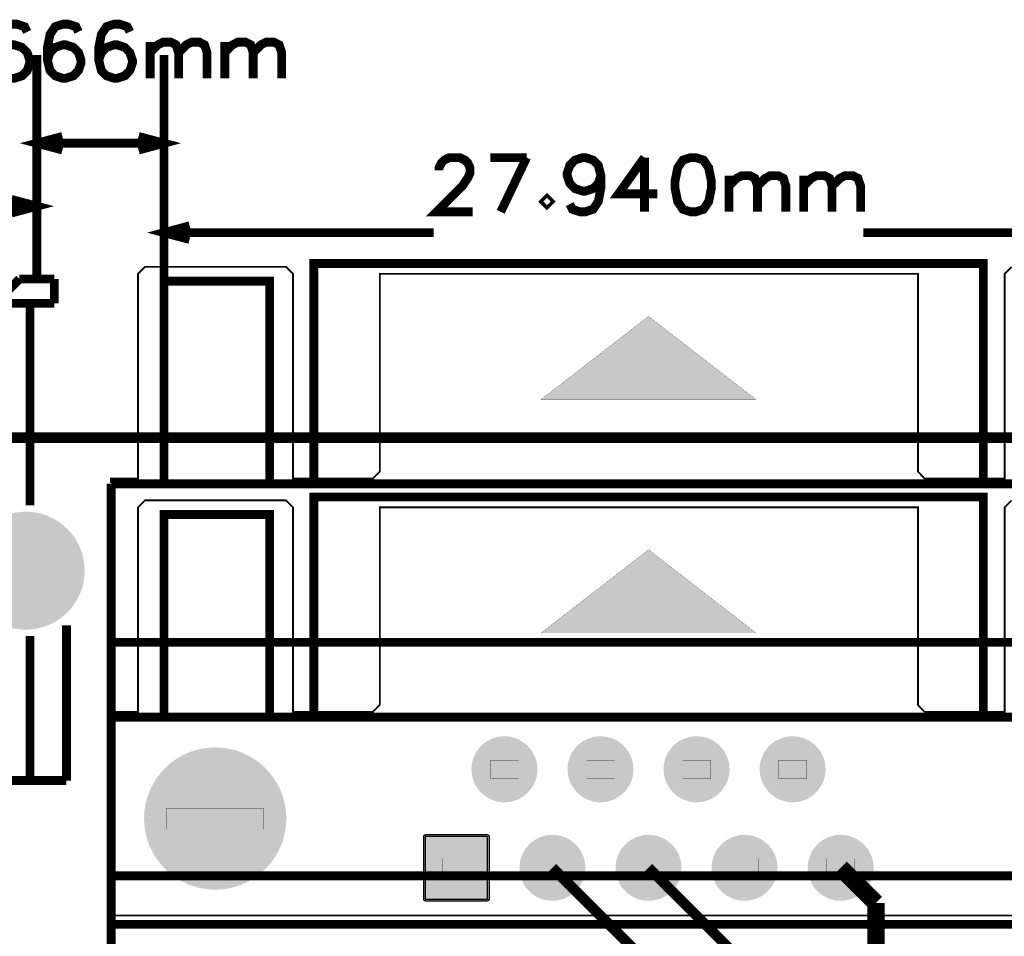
# Model space of a CAD drawing. Header units: millimetres. Extents: x -8 to 125, y -6 to 113.
# Tile 132 of 142: x 68 to 97, y 86 to 112. Entities that reach past the tile are written whole.
import ezdxf

# ---------------------------------------------------------------- set-up
doc = ezdxf.new("R2010")
doc.units = ezdxf.units.MM
for name, color, linetype, true_color in [('Board Outline Layer', 7, 'Continuous', 0xff00ff), ('Bottom Layer', 7, 'Continuous', 0x0000ff), ('Component Marking Layer', 7, 'Continuous', 0x66ffcc), ('Component Shape Layer', 7, 'Continuous', 0x00cccc), ('Document Layer', 7, 'Continuous', 0xffffff), ('Hole Layer', 7, 'Continuous', 0x222222), ('Multi-Layer', 7, 'Continuous', 0xc0c0c0), ('Pin Soldering Layer', 7, 'Continuous', 0xcc9999), ('Top Layer', 7, 'Continuous', 0xff0000), ('Top Paste Mask Layer', 7, 'Continuous', 0x808080), ('Top Silkscreen Layer', 7, 'Continuous', 0xffcc00), ('Top Solder Mask Layer', 7, 'Continuous', 0x800080)]:
    doc.layers.add(name, color=color, linetype=linetype, true_color=true_color)

msp = doc.modelspace()

# ---------------------------------------------------------------- hatches: boundary and pattern name
at = {"layer": 'Bottom Layer'}
for points in [[(67.005, 96.172, 1), (70.305, 96.172, 1)], [(81.559, 90.446, 1), (83.359, 90.446, 1)], [(84.329, 90.446, 1), (86.129, 90.446, 1)], [(87.099, 90.446, 1), (88.899, 90.446, 1)], [(89.869, 90.446, 1), (91.669, 90.446, 1)], [(72.119, 89.026, 1), (76.119, 89.026, 1)], [(81.974, 86.706), (81.974, 88.506), (80.174, 88.506), (80.174, 86.706)], [(82.944, 87.606, 1), (84.744, 87.606, 1)], [(85.714, 87.606, 1), (87.514, 87.606, 1)], [(88.484, 87.606, 1), (90.284, 87.606, 1)], [(91.254, 87.606, 1), (93.054, 87.606, 1)]]:
    msp.add_hatch(color=256, dxfattribs=at).paths.add_polyline_path(points)
at = {"layer": 'Component Marking Layer'}
msp.add_hatch(color=256, dxfattribs=at).paths.add_polyline_path([(71.053, 86.229, 1), (71.173, 86.229, 1)])
at = {"layer": 'Document Layer'}
for points in [[(86.614, 103.506), (89.714, 101.106), (83.514, 101.106)], [(86.614, 96.776), (89.714, 94.376), (83.514, 94.376)]]:
    msp.add_hatch(color=256, dxfattribs=at).paths.add_polyline_path(points)
at = {"layer": 'Hole Layer'}
for points in [[(67.355, 96.172, 1), (69.955, 96.172, 1)], [(81.909, 90.446, 1), (83.009, 90.446, 1)], [(84.679, 90.446, 1), (85.779, 90.446, 1)], [(87.449, 90.446, 1), (88.549, 90.446, 1)], [(90.219, 90.446, 1), (91.319, 90.446, 1)], [(72.569, 89.026, 1), (75.669, 89.026, 1)], [(80.524, 87.606, 1), (81.624, 87.606, 1)], [(83.294, 87.606, 1), (84.394, 87.606, 1)], [(86.064, 87.606, 1), (87.164, 87.606, 1)], [(88.834, 87.606, 1), (89.934, 87.606, 1)], [(91.604, 87.606, 1), (92.704, 87.606, 1)]]:
    msp.add_hatch(color=256, dxfattribs=at).paths.add_polyline_path(points)
at = {"layer": 'Multi-Layer'}
for points in [[(67.005, 96.172, 1), (70.305, 96.172, 1)], [(67.005, 96.172, 1), (70.305, 96.172, 1)], [(67.005, 96.172, 1), (70.305, 96.172, 1)], [(81.559, 90.446, 1), (83.359, 90.446, 1)], [(81.559, 90.446, 1), (83.359, 90.446, 1)], [(81.559, 90.446, 1), (83.359, 90.446, 1)], [(84.329, 90.446, 1), (86.129, 90.446, 1)], [(84.329, 90.446, 1), (86.129, 90.446, 1)], [(84.329, 90.446, 1), (86.129, 90.446, 1)], [(87.099, 90.446, 1), (88.899, 90.446, 1)], [(87.099, 90.446, 1), (88.899, 90.446, 1)], [(87.099, 90.446, 1), (88.899, 90.446, 1)], [(89.869, 90.446, 1), (91.669, 90.446, 1)], [(89.869, 90.446, 1), (91.669, 90.446, 1)], [(89.869, 90.446, 1), (91.669, 90.446, 1)], [(72.119, 89.026, 1), (76.119, 89.026, 1)], [(72.119, 89.026, 1), (76.119, 89.026, 1)], [(72.119, 89.026, 1), (76.119, 89.026, 1)], [(81.974, 86.706), (81.974, 88.506), (80.174, 88.506), (80.174, 86.706)], [(81.974, 86.706), (81.974, 88.506), (80.174, 88.506), (80.174, 86.706)], [(81.974, 86.706), (81.974, 88.506), (80.174, 88.506), (80.174, 86.706)], [(82.944, 87.606, 1), (84.744, 87.606, 1)], [(82.944, 87.606, 1), (84.744, 87.606, 1)], [(82.944, 87.606, 1), (84.744, 87.606, 1)], [(85.714, 87.606, 1), (87.514, 87.606, 1)], [(85.714, 87.606, 1), (87.514, 87.606, 1)], [(85.714, 87.606, 1), (87.514, 87.606, 1)], [(88.484, 87.606, 1), (90.284, 87.606, 1)], [(88.484, 87.606, 1), (90.284, 87.606, 1)], [(88.484, 87.606, 1), (90.284, 87.606, 1)], [(91.254, 87.606, 1), (93.054, 87.606, 1)], [(91.254, 87.606, 1), (93.054, 87.606, 1)], [(91.254, 87.606, 1), (93.054, 87.606, 1)]]:
    msp.add_hatch(color=256, dxfattribs=at).paths.add_polyline_path(points)
at = {"layer": 'Pin Soldering Layer'}
for points in [[(82.859, 90.181), (82.059, 90.181), (82.059, 90.711), (82.859, 90.711)], [(85.629, 90.181), (84.829, 90.181), (84.829, 90.711), (85.629, 90.711)], [(88.399, 90.181), (87.599, 90.181), (87.599, 90.711), (88.399, 90.711)], [(91.169, 90.181), (90.369, 90.181), (90.369, 90.711), (91.169, 90.711)], [(75.514, 89.326), (75.514, 88.726), (72.714, 88.726), (72.714, 89.326)], [(81.474, 87.341), (80.674, 87.341), (80.674, 87.871), (81.474, 87.871)], [(84.244, 87.341), (83.444, 87.341), (83.444, 87.871), (84.244, 87.871)], [(87.014, 87.341), (86.214, 87.341), (86.214, 87.871), (87.014, 87.871)], [(89.784, 87.341), (88.984, 87.341), (88.984, 87.871), (89.784, 87.871)], [(92.554, 87.341), (91.754, 87.341), (91.754, 87.871), (92.554, 87.871)]]:
    msp.add_hatch(color=256, dxfattribs=at).paths.add_polyline_path(points)
at = {"layer": 'Top Layer'}
for points in [[(67.005, 96.172, 1), (70.305, 96.172, 1)], [(81.559, 90.446, 1), (83.359, 90.446, 1)], [(84.329, 90.446, 1), (86.129, 90.446, 1)], [(87.099, 90.446, 1), (88.899, 90.446, 1)], [(89.869, 90.446, 1), (91.669, 90.446, 1)], [(72.119, 89.026, 1), (76.119, 89.026, 1)], [(81.974, 86.706), (81.974, 88.506), (80.174, 88.506), (80.174, 86.706)], [(82.944, 87.606, 1), (84.744, 87.606, 1)], [(85.714, 87.606, 1), (87.514, 87.606, 1)], [(88.484, 87.606, 1), (90.284, 87.606, 1)], [(91.254, 87.606, 1), (93.054, 87.606, 1)]]:
    msp.add_hatch(color=256, dxfattribs=at).paths.add_polyline_path(points)
at = {"layer": 'Top Paste Mask Layer'}
for points in [[(67.005, 96.172, 1), (70.305, 96.172, 1)], [(81.559, 90.446, 1), (83.359, 90.446, 1)], [(84.329, 90.446, 1), (86.129, 90.446, 1)], [(87.099, 90.446, 1), (88.899, 90.446, 1)], [(89.869, 90.446, 1), (91.669, 90.446, 1)], [(72.119, 89.026, 1), (76.119, 89.026, 1)], [(81.974, 86.706), (81.974, 88.506), (80.174, 88.506), (80.174, 86.706)], [(82.944, 87.606, 1), (84.744, 87.606, 1)], [(85.714, 87.606, 1), (87.514, 87.606, 1)], [(88.484, 87.606, 1), (90.284, 87.606, 1)], [(91.254, 87.606, 1), (93.054, 87.606, 1)]]:
    msp.add_hatch(color=256, dxfattribs=at).paths.add_polyline_path(points)
at = {"layer": 'Top Solder Mask Layer'}
for points in [[(66.954, 96.172, 1), (70.356, 96.172, 1)], [(81.508, 90.446, 1), (83.41, 90.446, 1)], [(84.278, 90.446, 1), (86.18, 90.446, 1)], [(87.048, 90.446, 1), (88.95, 90.446, 1)], [(89.818, 90.446, 1), (91.72, 90.446, 1)], [(72.068, 89.026, 1), (76.17, 89.026, 1)], [(82.025, 86.706), (82.025, 88.506), (82.01, 88.542), (81.974, 88.557), (80.174, 88.557), (80.138, 88.542), (80.123, 88.506), (80.123, 86.706), (80.138, 86.67), (80.174, 86.655), (81.974, 86.655), (82.01, 86.67)], [(82.893, 87.606, 1), (84.795, 87.606, 1)], [(85.663, 87.606, 1), (87.565, 87.606, 1)], [(88.433, 87.606, 1), (90.335, 87.606, 1)], [(91.203, 87.606, 1), (93.105, 87.606, 1)]]:
    msp.add_hatch(color=256, dxfattribs=at).paths.add_polyline_path(points)

# ---------------------------------------------------------------- linework, layer by layer
at = {"layer": 'Board Outline Layer', "const_width": 0.3}
msp.add_lwpolyline([(2.794, 100.008), (116.078, 100.008), (118.746, 97.536), (118.746, 3.262), (115.042, 0.008), (2.754, 0.008), (0, 3.262), (0, 96.754)], close=True, dxfattribs=at)
at = {"layer": 'Bottom Layer'}
msp.add_lwpolyline([(81.974, 86.706), (81.974, 88.506), (80.174, 88.506), (80.174, 86.706)], close=True, dxfattribs=at)
at = {"layer": 'Component Marking Layer', "const_width": 0.00508}
msp.add_lwpolyline([(71.053, 86.229, 1), (71.173, 86.229, 1)], format="xyb", close=True, dxfattribs=at)
at = {"layer": 'Component Shape Layer', "const_width": 0.0508}
for points in [[(102.023, 86.229), (71.213, 86.229), (71.213, 98.729), (71.113, 98.729), (71.113, 98.829), (71.893, 98.829), (71.893, 104.729), (72.093, 104.929), (76.163, 104.929), (76.363, 104.729), (76.363, 98.829), (78.673, 98.829), (78.673, 98.839), (78.863, 99.029), (78.863, 104.729), (94.383, 104.729), (94.383, 99.029), (94.398, 99.014), (94.573, 98.829), (96.883, 98.829), (96.883, 104.729), (97.083, 104.929)], [(102.023, 86.229), (71.213, 86.229), (71.213, 98.729), (71.113, 98.729), (71.113, 98.829), (71.893, 98.829), (71.893, 104.729), (72.093, 104.929), (76.163, 104.929), (76.363, 104.729), (76.363, 98.829), (78.673, 98.829), (78.673, 98.839), (78.863, 99.029), (78.863, 104.729), (94.383, 104.729), (94.383, 99.029), (94.398, 99.014), (94.573, 98.829), (96.883, 98.829), (96.883, 104.729), (97.083, 104.929)], [(102.023, 79.499), (71.213, 79.499), (71.213, 91.999), (71.113, 91.999), (71.113, 92.099), (71.893, 92.099), (71.893, 97.999), (72.093, 98.199), (76.163, 98.199), (76.363, 97.999), (76.363, 92.099), (78.673, 92.099), (78.673, 92.109), (78.863, 92.299), (78.863, 97.999), (94.383, 97.999), (94.383, 92.299), (94.398, 92.284), (94.573, 92.099), (96.883, 92.099), (96.883, 97.999), (97.083, 98.199)], [(102.023, 79.499), (71.213, 79.499), (71.213, 91.999), (71.113, 91.999), (71.113, 92.099), (71.893, 92.099), (71.893, 97.999), (72.093, 98.199), (76.163, 98.199), (76.363, 97.999), (76.363, 92.099), (78.673, 92.099), (78.673, 92.109), (78.863, 92.299), (78.863, 97.999), (94.383, 97.999), (94.383, 92.299), (94.398, 92.284), (94.573, 92.099), (96.883, 92.099), (96.883, 97.999), (97.083, 98.199)]]:
    msp.add_lwpolyline(points, dxfattribs=at)
at = {"layer": 'Document Layer', "const_width": 0.254}
for points in [[(68.698, 111.707), (68.622, 111.857), (68.398, 111.93), (68.248, 111.93), (68.025, 111.857), (67.875, 111.633), (67.801, 111.26), (67.801, 110.886), (67.875, 110.589), (68.025, 110.439), (68.248, 110.366), (68.324, 110.366), (68.548, 110.439), (68.698, 110.589), (68.772, 110.813), (68.772, 110.886), (68.698, 111.11), (68.548, 111.26), (68.324, 111.333), (68.248, 111.333), (68.025, 111.26), (67.875, 111.11), (67.801, 110.886)], [(70.176, 111.707), (70.102, 111.857), (69.879, 111.93), (69.729, 111.93), (69.506, 111.857), (69.356, 111.633), (69.282, 111.26), (69.282, 110.886), (69.356, 110.589), (69.506, 110.439), (69.729, 110.366), (69.805, 110.366), (70.029, 110.439), (70.176, 110.589), (70.252, 110.813), (70.252, 110.886), (70.176, 111.11), (70.029, 111.26), (69.805, 111.333), (69.729, 111.333), (69.506, 111.26), (69.356, 111.11), (69.282, 110.886)], [(71.657, 111.707), (71.583, 111.857), (71.36, 111.93), (71.21, 111.93), (70.986, 111.857), (70.837, 111.633), (70.763, 111.26), (70.763, 110.886), (70.837, 110.589), (70.986, 110.439), (71.21, 110.366), (71.284, 110.366), (71.51, 110.439), (71.657, 110.589), (71.733, 110.813), (71.733, 110.886), (71.657, 111.11), (71.51, 111.26), (71.284, 111.333), (71.21, 111.333), (70.986, 111.26), (70.837, 111.11), (70.763, 110.886)], [(72.244, 111.41), (72.244, 110.366)], [(72.244, 111.11), (72.467, 111.333), (72.617, 111.41), (72.841, 111.41), (72.988, 111.333), (73.064, 111.11), (73.064, 110.366)], [(73.064, 111.11), (73.288, 111.333), (73.438, 111.41), (73.661, 111.41), (73.811, 111.333), (73.885, 111.11), (73.885, 110.366)], [(74.395, 111.41), (74.395, 110.366)], [(74.395, 111.11), (74.619, 111.333), (74.768, 111.41), (74.992, 111.41), (75.142, 111.333), (75.216, 111.11), (75.216, 110.366)], [(75.216, 111.11), (75.439, 111.333), (75.589, 111.41), (75.812, 111.41), (75.962, 111.333), (76.036, 111.11), (76.036, 110.366)], [(68.978, 104.582), (68.978, 111.036)], [(72.644, 104.52), (72.644, 111.036)], [(68.978, 104.582), (68.978, 109.22)], [(68.978, 108.496), (69.714, 108.693), (68.978, 108.496), (69.714, 108.299)], [(72.644, 108.496), (71.908, 108.693), (72.644, 108.496), (71.908, 108.299)], [(68.978, 108.496), (72.644, 108.496)], [(72.644, 104.52), (72.644, 108.458)], [(80.573, 107.711), (80.573, 107.785), (80.649, 107.935), (80.723, 108.009), (80.872, 108.082), (81.17, 108.082), (81.32, 108.009), (81.396, 107.935), (81.469, 107.785), (81.469, 107.635), (81.396, 107.485), (81.246, 107.262), (80.499, 106.518), (81.543, 106.518)], [(82.054, 108.082), (83.1, 108.082)], [(83.1, 108.082), (82.353, 106.518)], [(85.239, 107.562), (85.165, 107.338), (85.015, 107.188), (84.792, 107.115), (84.718, 107.115), (84.492, 107.188), (84.345, 107.338), (84.268, 107.562), (84.268, 107.635), (84.345, 107.859), (84.492, 108.009), (84.718, 108.082), (84.792, 108.082), (85.015, 108.009), (85.165, 107.859), (85.239, 107.562), (85.239, 107.188), (85.165, 106.815), (85.015, 106.591), (84.792, 106.518), (84.642, 106.518), (84.418, 106.591), (84.345, 106.741)], [(86.496, 108.082), (85.749, 107.038), (86.869, 107.038)], [(86.496, 108.082), (86.496, 106.518)], [(88.934, 107.562), (88.934, 106.518)], [(88.934, 107.262), (89.158, 107.485), (89.308, 107.562), (89.531, 107.562), (89.681, 107.485), (89.755, 107.262), (89.755, 106.518)], [(89.755, 107.262), (89.978, 107.485), (90.128, 107.562), (90.352, 107.562), (90.502, 107.485), (90.575, 107.262), (90.575, 106.518)], [(91.086, 107.562), (91.086, 106.518)], [(91.086, 107.262), (91.309, 107.485), (91.459, 107.562), (91.683, 107.562), (91.833, 107.485), (91.906, 107.262), (91.906, 106.518)], [(91.906, 107.262), (92.132, 107.485), (92.28, 107.562), (92.503, 107.562), (92.653, 107.485), (92.729, 107.262), (92.729, 106.518)], [(55.759, 106.68), (68.978, 106.68)], [(68.978, 106.68), (68.242, 106.877), (68.978, 106.68), (68.242, 106.483)], [(72.644, 105.918), (73.38, 106.115), (72.644, 105.918), (73.38, 105.721)], [(72.644, 105.918), (80.423, 105.918)], [(92.805, 105.918), (100.584, 105.918)]]:
    msp.add_lwpolyline(points, dxfattribs=at)
at = {"layer": 'Document Layer'}
for points, const_width in [([(87.827, 108.082), (87.604, 108.009), (87.454, 107.785), (87.38, 107.412), (87.38, 107.188), (87.454, 106.815), (87.604, 106.591), (87.827, 106.518), (87.977, 106.518), (88.2, 106.591), (88.35, 106.815), (88.424, 107.188), (88.424, 107.412), (88.35, 107.785), (88.2, 108.009), (87.977, 108.082)], 0.254), ([(83.684, 106.888), (83.611, 106.815), (83.684, 106.741), (83.758, 106.815)], 0.254), ([(86.614, 103.506), (89.714, 101.106), (83.514, 101.106)], 0.00508), ([(86.614, 103.506), (89.714, 101.106), (83.514, 101.106)], 0.00508), ([(86.614, 96.776), (89.714, 94.376), (83.514, 94.376)], 0.00508), ([(86.614, 96.776), (89.714, 94.376), (83.514, 94.376)], 0.00508)]:
    msp.add_lwpolyline(points, close=True, dxfattribs=dict(at, const_width=const_width))
at = {"layer": 'Multi-Layer'}
msp.add_lwpolyline([(81.974, 86.706), (81.974, 88.506), (80.174, 88.506), (80.174, 86.706)], close=True, dxfattribs=at)
msp.add_lwpolyline([(81.974, 86.706), (81.974, 88.506), (80.174, 88.506), (80.174, 86.706)], close=True, dxfattribs=at)
msp.add_lwpolyline([(81.974, 86.706), (81.974, 88.506), (80.174, 88.506), (80.174, 86.706)], close=True, dxfattribs=at)
at = {"layer": 'Pin Soldering Layer', "const_width": 0.00508}
for points in [[(82.859, 90.181), (82.059, 90.181), (82.059, 90.711), (82.859, 90.711)], [(82.859, 90.181), (82.059, 90.181), (82.059, 90.711), (82.859, 90.711)], [(85.629, 90.181), (84.829, 90.181), (84.829, 90.711), (85.629, 90.711)], [(85.629, 90.181), (84.829, 90.181), (84.829, 90.711), (85.629, 90.711)], [(88.399, 90.181), (87.599, 90.181), (87.599, 90.711), (88.399, 90.711)], [(88.399, 90.181), (87.599, 90.181), (87.599, 90.711), (88.399, 90.711)], [(91.169, 90.181), (90.369, 90.181), (90.369, 90.711), (91.169, 90.711)], [(91.169, 90.181), (90.369, 90.181), (90.369, 90.711), (91.169, 90.711)], [(75.514, 89.326), (75.514, 88.726), (72.714, 88.726), (72.714, 89.326)], [(75.514, 89.326), (75.514, 88.726), (72.714, 88.726), (72.714, 89.326)], [(81.474, 87.341), (80.674, 87.341), (80.674, 87.871), (81.474, 87.871)], [(81.474, 87.341), (80.674, 87.341), (80.674, 87.871), (81.474, 87.871)], [(84.244, 87.341), (83.444, 87.341), (83.444, 87.871), (84.244, 87.871)], [(84.244, 87.341), (83.444, 87.341), (83.444, 87.871), (84.244, 87.871)], [(87.014, 87.341), (86.214, 87.341), (86.214, 87.871), (87.014, 87.871)], [(87.014, 87.341), (86.214, 87.341), (86.214, 87.871), (87.014, 87.871)], [(89.784, 87.341), (88.984, 87.341), (88.984, 87.871), (89.784, 87.871)], [(89.784, 87.341), (88.984, 87.341), (88.984, 87.871), (89.784, 87.871)], [(92.554, 87.341), (91.754, 87.341), (91.754, 87.871), (92.554, 87.871)], [(92.554, 87.341), (91.754, 87.341), (91.754, 87.871), (92.554, 87.871)]]:
    msp.add_lwpolyline(points, close=True, dxfattribs=at)
at = {"layer": 'Top Layer'}
msp.add_lwpolyline([(81.974, 86.706), (81.974, 88.506), (80.174, 88.506), (80.174, 86.706)], close=True, dxfattribs=at)
for points, const_width in [([(83.844, 87.606), (86.614, 84.836)], 0.3), ([(86.614, 87.606), (89.408, 84.812)], 0.3), ([(92.154, 87.606), (93.17, 86.59)], 0.5), ([(93.17, 86.59), (93.17, 81.892)], 0.5)]:
    msp.add_lwpolyline(points, dxfattribs=dict(at, const_width=const_width))
at = {"layer": 'Top Paste Mask Layer'}
msp.add_lwpolyline([(81.974, 86.706), (81.974, 88.506), (80.174, 88.506), (80.174, 86.706)], close=True, dxfattribs=at)
at = {"layer": 'Top Silkscreen Layer', "const_width": 0.254}
for points in [[(96.266, 98.678), (96.266, 105.028), (76.962, 105.028), (76.962, 98.678)], [(96.266, 98.678), (96.266, 105.028), (76.962, 105.028), (76.962, 98.678)], [(75.692, 98.678), (75.692, 104.52), (72.644, 104.52), (72.644, 98.678)], [(75.692, 98.678), (75.692, 104.52), (72.644, 104.52), (72.644, 98.678)], [(96.266, 91.948), (96.266, 98.298), (76.962, 98.298), (76.962, 91.948)], [(96.266, 91.948), (96.266, 98.298), (76.962, 98.298), (76.962, 91.948)], [(75.692, 91.948), (75.692, 97.79), (72.644, 97.79), (72.644, 91.948)], [(75.692, 91.948), (75.692, 97.79), (72.644, 97.79), (72.644, 91.948)]]:
    msp.add_lwpolyline(points, close=True, dxfattribs=at)
for points in [[(68.476, 104.582), (67.772, 103.878)], [(68.476, 104.582), (67.772, 103.878)], [(69.48, 104.582), (68.476, 104.582)], [(69.48, 104.582), (68.476, 104.582)], [(69.48, 103.878), (69.48, 104.582)], [(69.48, 103.878), (69.48, 104.582)], [(69.48, 103.878), (54.98, 103.878)], [(69.48, 103.878), (54.98, 103.878)], [(68.779, 103.878), (68.779, 101.258)], [(68.779, 103.878), (68.779, 101.258)], [(68.779, 101.258), (68.779, 98.053)], [(68.779, 101.258), (68.779, 98.053)], [(102.108, 98.678), (71.12, 98.678)], [(71.12, 85.978), (71.12, 98.678)], [(102.108, 98.678), (71.12, 98.678)], [(71.12, 85.978), (71.12, 98.678)], [(69.83, 90.122), (69.83, 94.599)], [(69.83, 90.122), (69.83, 94.599)], [(68.78, 94.291), (68.78, 90.122)], [(68.78, 94.291), (68.78, 90.122)], [(102.108, 94.106), (71.12, 94.106)], [(102.108, 94.106), (71.12, 94.106)], [(102.108, 91.948), (71.12, 91.948)], [(71.12, 79.248), (71.12, 91.948)], [(102.108, 91.948), (71.12, 91.948)], [(71.12, 79.248), (71.12, 91.948)], [(66.48, 90.122), (69.83, 90.122)], [(66.48, 90.122), (69.83, 90.122)], [(102.108, 87.376), (71.12, 87.376)], [(102.108, 87.376), (71.12, 87.376)], [(102.108, 85.978), (71.12, 85.978)], [(102.108, 85.978), (71.12, 85.978)]]:
    msp.add_lwpolyline(points, dxfattribs=at)
at = {"layer": 'Top Solder Mask Layer'}
msp.add_lwpolyline([(82.025, 86.706), (82.025, 88.506), (82.01, 88.542), (81.974, 88.557), (80.174, 88.557), (80.138, 88.542), (80.123, 88.506), (80.123, 86.706), (80.138, 86.67), (80.174, 86.655), (81.974, 86.655), (82.01, 86.67)], close=True, dxfattribs=at)

doc.saveas('drawing.dxf')
